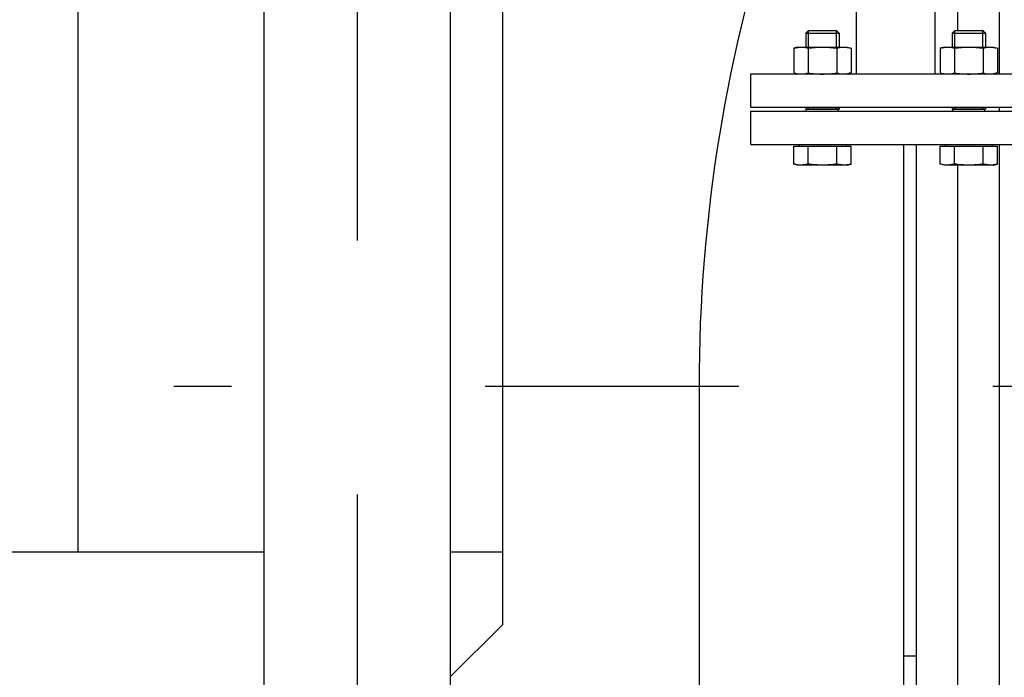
# Model space of a CAD drawing. Header units: millimetres. Extents: x 0 to 1189, y 0 to 841.
# Tile 190 of 217: x 944 to 963, y 600 to 613. Entities that reach past the tile are written whole.
import ezdxf

# ---------------------------------------------------------------- set-up
doc = ezdxf.new("R2010")
doc.units = ezdxf.units.MM
doc.header["$LTSCALE"] = 65.395
doc.linetypes.add('CENTER', pattern=[0.6, 0.375, -0.075, 0.075, -0.075])
for name, color, linetype in [('1907_153200_01_ABL735', 7, 'CONTINUOUS'), ('1907_153200_01_T1_PBL736', 7, 'CONTINUOUS'), ('1907_734000_04_SIMPLE1_C_ABL862', 7, 'CONTINUOUS'), ('1907_734000_04_SIMPLE1_T1_C_PBL863', 7, 'CONTINUOUS'), ('1907_853700_49_ABL798', 7, 'CONTINUOUS'), ('1907_853700_49_P01_PBL834', 7, 'CONTINUOUS'), ('1907_853700_50_ABL797', 7, 'CONTINUOUS'), ('1907_853800_09_ABL795', 7, 'CONTINUOUS'), ('1947_111100_12_SIMPLE1_T1_X_PBL759', 7, 'CONTINUOUS'), ('1947_111100_12_SIMPLE1_X_ABL758', 7, 'CONTINUOUS'), ('1947_111200_09_SIMPLE1_C_ABL791', 7, 'CONTINUOUS'), ('1947_111200_09_SIMPLE1_T12_C_PBL804', 7, 'CONTINUOUS'), ('1947_111200_09_SIMPLE1_T3_C_PBL803', 7, 'CONTINUOUS'), ('32007_040000_TLKGS_KS_V_ABL852', 7, 'CONTINUOUS'), ('32007_041000_TLKGS_KS_V_ABL853', 7, 'CONTINUOUS'), ('32007_060000_TLKGS_KGS_ABL793', 7, 'CONTINUOUS'), ('32007_061000_TLKGS_KGS_ABL794', 7, 'CONTINUOUS'), ('32087_000000_TLKGS_MARKETING_ABL636', 7, 'CONTINUOUS'), ('32087_030000_TLKGS_V_ABL637', 7, 'CONTINUOUS'), ('32087_100000_TLKGS_V_ABL638', 7, 'CONTINUOUS'), ('32087_111000_01_SIMPLE1_X_ABL757', 7, 'CONTINUOUS'), ('8M32E_GENSET_GENERATOR_ABL646', 7, 'CONTINUOUS'), ('8M32E_GENSET_GENERATOR_T1_PBL647', 7, 'CONTINUOUS'), ('8M32E_GENSET_SCHUTZHAUBE_ABL765', 7, 'CONTINUOUS'), ('8M32E_GENSET_SCHUTZHAUBE_T1_PBL766', 7, 'CONTINUOUS'), ('8M32E_GENSET_VERROHRUNG_ABL518', 7, 'CONTINUOUS'), ('B32X38-DIN2576-MAK_PBL796', 7, 'CONTINUOUS'), ('B32X38-DIN2576-MAK_PBL799', 7, 'CONTINUOUS'), ('D931_1-M16X55_PBL809', 7, 'CONTINUOUS'), ('D931_1-M16X55_PBL810', 7, 'CONTINUOUS'), ('D934-M16_PBL823', 7, 'CONTINUOUS'), ('D934-M16_PBL841', 7, 'CONTINUOUS'), ('links_3_VBL515', 7, 'CONTINUOUS')]:
    doc.layers.add(name, color=color, linetype=linetype)

# ---------------------------------------------------------------- blocks, each defined once
blk = doc.blocks.new('1907_153200_01_T1_PBL736', base_point=(950.193, 605.766))
at = {"layer": '1907_153200_01_T1_PBL736', "color": 7, "linetype": 'Continuous'}
for p, q in [((948.393, 579.161), (948.393, 621.335)), ((951.993, 579.161), (951.993, 620.861))]:
    blk.add_line(p, q, dxfattribs=at)
at = {"layer": '1907_153200_01_T1_PBL736', "color": 2, "linetype": 'CENTER'}
blk.add_line((950.193, 578.955), (950.193, 621.098), dxfattribs=at)
blk = doc.blocks.new('1907_153200_01_ABL735', base_point=(950.193, 605.766))
at = {"layer": '1907_153200_01_T1_PBL736'}
blk.add_blockref('1907_153200_01_T1_PBL736', (950.193, 605.766), dxfattribs=at)
blk = doc.blocks.new('8M32E_GENSET_VERROHRUNG_ABL518', base_point=(990.793, 602.121))
at = {"layer": '1907_153200_01_ABL735'}
blk.add_blockref('1907_153200_01_ABL735', (950.193, 605.766), dxfattribs=at)
blk = doc.blocks.new('1947_111100_12_SIMPLE1_T1_X_PBL759', base_point=(986.993, 621.261))
at = {"layer": '1947_111100_12_SIMPLE1_T1_X_PBL759', "color": 7, "linetype": 'Continuous'}
for p, q in [((962.593, 613.017), (962.593, 611.601)), ((962.593, 610.961), (962.593, 610.881)), ((962.593, 610.241), (962.593, 591.041))]:
    blk.add_line(p, q, dxfattribs=at)
blk = doc.blocks.new('1947_111100_12_SIMPLE1_X_ABL758', base_point=(986.993, 621.261))
at = {"layer": '1947_111100_12_SIMPLE1_T1_X_PBL759'}
blk.add_blockref('1947_111100_12_SIMPLE1_T1_X_PBL759', (986.993, 621.261), dxfattribs=at)
blk = doc.blocks.new('32087_111000_01_SIMPLE1_X_ABL757', base_point=(986.993, 621.261))
at = {"layer": '1947_111100_12_SIMPLE1_X_ABL758'}
blk.add_blockref('1947_111100_12_SIMPLE1_X_ABL758', (986.993, 621.261), dxfattribs=at)
blk = doc.blocks.new('1947_111200_09_SIMPLE1_T3_C_PBL803', base_point=(962.193, 603.707))
at = {"layer": '1947_111200_09_SIMPLE1_T3_C_PBL803', "color": 7, "linetype": 'Continuous'}
for p, q in [((961.793, 612.441), (961.793, 613.654)), ((961.793, 593.761), (961.793, 609.841)), ((962.593, 593.761), (961.793, 593.761))]:
    blk.add_line(p, q, dxfattribs=at)
at = {"layer": '1947_111200_09_SIMPLE1_T3_C_PBL803', "color": 9, "linetype": 'Continuous'}
blk.add_line((962.593, 597.961), (961.793, 597.961), dxfattribs=at)
blk = doc.blocks.new('1947_111200_09_SIMPLE1_T12_C_PBL804', base_point=(961.653, 606.908))
at = {"layer": '1947_111200_09_SIMPLE1_T12_C_PBL804', "color": 7, "linetype": 'Continuous'}
for p, q in [((960.753, 597.221), (960.753, 610.241)), ((960.993, 597.221), (960.993, 610.241)), ((960.993, 600.355), (960.753, 600.355))]:
    blk.add_line(p, q, dxfattribs=at)
blk = doc.blocks.new('1947_111200_09_SIMPLE1_C_ABL791', base_point=(984.95, 625.161))
at = {"layer": '1947_111200_09_SIMPLE1_T12_C_PBL804'}
blk.add_blockref('1947_111200_09_SIMPLE1_T12_C_PBL804', (961.653, 606.908), dxfattribs=at)
at = {"layer": '1947_111200_09_SIMPLE1_T3_C_PBL803'}
blk.add_blockref('1947_111200_09_SIMPLE1_T3_C_PBL803', (962.193, 603.707), dxfattribs=at)
blk = doc.blocks.new('32087_100000_TLKGS_V_ABL638', base_point=(986.07, 611.241))
at = {"layer": '1947_111200_09_SIMPLE1_C_ABL791'}
blk.add_blockref('1947_111200_09_SIMPLE1_C_ABL791', (984.95, 625.161), dxfattribs=at)
at = {"layer": '32087_111000_01_SIMPLE1_X_ABL757'}
blk.add_blockref('32087_111000_01_SIMPLE1_X_ABL757', (986.993, 621.261), dxfattribs=at)
blk = doc.blocks.new('32087_030000_TLKGS_V_ABL637', base_point=(995.73, 644.301))
at = {"layer": '32087_100000_TLKGS_V_ABL638'}
blk.add_blockref('32087_100000_TLKGS_V_ABL638', (986.07, 611.241), dxfattribs=at)
blk = doc.blocks.new('B32X38-DIN2576-MAK_PBL796', base_point=(960.593, 610.561))
at = {"layer": 'B32X38-DIN2576-MAK_PBL796', "color": 7, "linetype": 'Continuous'}
for p, q in [((957.793, 610.241), (957.793, 610.881)), ((957.793, 610.881), (963.393, 610.881)), ((963.393, 610.241), (963.393, 610.881)), ((957.793, 610.241), (963.393, 610.241))]:
    blk.add_line(p, q, dxfattribs=at)
blk = doc.blocks.new('B32X38-DIN2576-MAK_PBL799', base_point=(960.593, 611.281))
at = {"layer": 'B32X38-DIN2576-MAK_PBL799', "color": 7, "linetype": 'Continuous'}
for p, q in [((957.793, 610.961), (957.793, 611.601)), ((957.793, 611.601), (963.393, 611.601)), ((963.393, 610.961), (963.393, 611.601)), ((957.793, 610.961), (963.393, 610.961))]:
    blk.add_line(p, q, dxfattribs=at)
blk = doc.blocks.new('1907_853700_49_P01_PBL834', base_point=(967.253, 621.281))
at = {"layer": '1907_853700_49_P01_PBL834', "color": 7, "linetype": 'Continuous'}
for p, q in [((973.153, 630.361), (973.153, 630.961)), ((974.673, 630.361), (974.673, 630.961)), ((973.153, 628.961), (973.153, 629.561)), ((974.673, 628.961), (974.673, 629.561)), ((959.833, 615.201), (959.833, 615.761)), ((961.353, 615.201), (961.353, 615.761)), ((959.833, 611.601), (959.833, 614.401)), ((961.353, 611.601), (961.353, 614.401))]:
    blk.add_line(p, q, dxfattribs=at)
blk = doc.blocks.new('1907_853700_49_ABL798', base_point=(966.233, 620.961))
at = {"layer": '1907_853700_49_P01_PBL834'}
blk.add_blockref('1907_853700_49_P01_PBL834', (967.253, 621.281), dxfattribs=at)
at = {"layer": 'B32X38-DIN2576-MAK_PBL799'}
blk.add_blockref('B32X38-DIN2576-MAK_PBL799', (960.593, 611.281), dxfattribs=at)
blk = doc.blocks.new('1907_853700_50_ABL797', base_point=(966.353, 625.019))
at = {"layer": '1907_853700_49_ABL798'}
blk.add_blockref('1907_853700_49_ABL798', (966.233, 620.961), dxfattribs=at)
blk = doc.blocks.new('D931_1-M16X55_PBL809', base_point=(959.178, 611.141))
at = {"layer": 'D931_1-M16X55_PBL809', "color": 7, "linetype": 'Continuous'}
for p, q in [((958.907, 612.441), (958.858, 612.392)), ((958.858, 612.392), (958.858, 612.121)), ((958.858, 612.392), (959.498, 612.392)), ((958.907, 612.441), (959.449, 612.441)), ((959.449, 612.441), (959.498, 612.392)), ((959.498, 612.392), (959.498, 612.121)), ((958.858, 610.961), (958.858, 610.921)), ((959.498, 610.961), (959.498, 610.921)), ((959.498, 610.921), (958.858, 610.921)), ((958.858, 610.921), (959.498, 610.921)), ((958.866, 610.881), (958.866, 610.921)), ((959.49, 610.881), (959.49, 610.921)), ((958.624, 609.861), (958.624, 610.209)), ((958.624, 610.209), (959.733, 610.209)), ((958.728, 610.209), (958.728, 610.241)), ((958.901, 609.861), (958.901, 610.209)), ((959.455, 609.861), (959.455, 610.209)), ((959.628, 610.209), (959.628, 610.241)), ((959.733, 609.861), (959.733, 610.209)), ((958.699, 609.841), (958.624, 609.861)), ((959.658, 609.841), (958.699, 609.841)), ((959.658, 609.841), (959.733, 609.861))]:
    blk.add_line(p, q, dxfattribs=at)
at = {"layer": 'D931_1-M16X55_PBL809', "color": 2, "linetype": 'Continuous'}
for p, q in [((958.907, 612.121), (958.907, 612.441)), ((959.449, 612.121), (959.449, 612.441)), ((958.907, 610.921), (958.907, 610.961)), ((959.449, 610.921), (959.449, 610.961))]:
    blk.add_line(p, q, dxfattribs=at)
at = {"layer": 'D931_1-M16X55_PBL809', "color": 7, "linetype": 'Continuous'}
for points in [[(958.699, 609.845), (958.674, 609.849), (958.649, 609.854), (958.624, 609.861)], [(958.901, 609.861), (958.836, 609.843), (958.766, 609.836), (958.699, 609.845)], [(959.657, 609.845), (959.591, 609.836), (959.521, 609.843), (959.455, 609.861)], [(959.733, 609.861), (959.708, 609.854), (959.683, 609.849), (959.657, 609.845)]]:
    blk.add_open_spline(points, degree=3, dxfattribs=at)
blk.add_open_spline([(959.455, 609.861), (959.364, 609.848), (959.178, 609.833), (958.993, 609.848), (958.901, 609.861)], degree=3, knots=[0, 0, 0, 0, 0.5, 1, 1, 1, 1], dxfattribs=at)
blk = doc.blocks.new('D931_1-M16X55_PBL810', base_point=(962.007, 611.141))
at = {"layer": 'D931_1-M16X55_PBL810', "color": 7, "linetype": 'Continuous'}
for p, q in [((961.736, 612.441), (961.687, 612.392)), ((961.687, 612.392), (961.687, 612.121)), ((961.687, 612.392), (962.327, 612.392)), ((961.736, 612.441), (962.278, 612.441)), ((962.278, 612.441), (962.327, 612.392)), ((962.327, 612.392), (962.327, 612.121)), ((961.687, 610.961), (961.687, 610.921)), ((962.327, 610.961), (962.327, 610.921)), ((962.327, 610.921), (961.687, 610.921)), ((961.687, 610.921), (962.327, 610.921)), ((961.695, 610.881), (961.695, 610.921)), ((962.319, 610.881), (962.319, 610.921)), ((961.452, 609.861), (961.452, 610.209)), ((961.452, 610.209), (962.561, 610.209)), ((961.557, 610.209), (961.557, 610.241)), ((961.73, 609.861), (961.73, 610.209)), ((962.284, 609.861), (962.284, 610.209)), ((962.457, 610.209), (962.457, 610.241)), ((962.561, 609.861), (962.561, 610.209)), ((961.527, 609.841), (961.452, 609.861)), ((962.486, 609.841), (961.527, 609.841)), ((962.486, 609.841), (962.561, 609.861))]:
    blk.add_line(p, q, dxfattribs=at)
at = {"layer": 'D931_1-M16X55_PBL810', "color": 2, "linetype": 'Continuous'}
for p, q in [((961.736, 612.121), (961.736, 612.441)), ((962.278, 612.121), (962.278, 612.441)), ((961.736, 610.921), (961.736, 610.961)), ((962.278, 610.921), (962.278, 610.961))]:
    blk.add_line(p, q, dxfattribs=at)
at = {"layer": 'D931_1-M16X55_PBL810', "color": 7, "linetype": 'Continuous'}
for points in [[(961.528, 609.845), (961.502, 609.849), (961.477, 609.854), (961.452, 609.861)], [(961.73, 609.861), (961.664, 609.843), (961.594, 609.836), (961.528, 609.845)], [(962.486, 609.845), (962.419, 609.836), (962.349, 609.843), (962.284, 609.861)], [(962.561, 609.861), (962.536, 609.854), (962.511, 609.849), (962.486, 609.845)]]:
    blk.add_open_spline(points, degree=3, dxfattribs=at)
blk.add_open_spline([(962.284, 609.861), (962.192, 609.848), (962.007, 609.833), (961.821, 609.848), (961.73, 609.861)], degree=3, knots=[0, 0, 0, 0, 0.5, 1, 1, 1, 1], dxfattribs=at)
blk = doc.blocks.new('D934-M16_PBL823', base_point=(959.178, 611.861))
at = {"layer": 'D934-M16_PBL823', "color": 7, "linetype": 'Continuous'}
for p, q in [((958.699, 612.121), (958.624, 612.101)), ((958.624, 612.101), (958.624, 611.621)), ((958.699, 612.121), (959.658, 612.121)), ((958.901, 612.101), (958.901, 611.621)), ((959.455, 612.101), (959.455, 611.621)), ((959.658, 612.121), (959.733, 612.101)), ((959.733, 612.101), (959.733, 611.621)), ((958.624, 611.621), (958.699, 611.601)), ((959.733, 611.621), (959.658, 611.601))]:
    blk.add_line(p, q, dxfattribs=at)
for centre, start, end in [((958.763, 612.068), 262.3872, 276.8021), ((959.594, 612.068), 263.1979, 277.6128)]:
    blk.add_arc(centre, 0.467, start, end, dxfattribs=at)
for points in [[(958.624, 612.101), (958.649, 612.107), (958.675, 612.113), (958.701, 612.116)], [(958.701, 612.116), (958.767, 612.125), (958.836, 612.118), (958.901, 612.101)], [(958.901, 612.101), (958.993, 612.113), (959.178, 612.128), (959.364, 612.113), (959.455, 612.101)], [(959.455, 612.101), (959.52, 612.118), (959.589, 612.125), (959.656, 612.116)], [(959.656, 612.116), (959.682, 612.113), (959.707, 612.107), (959.733, 612.101)], [(958.624, 611.621), (958.649, 611.614), (958.675, 611.609), (958.701, 611.605)], [(958.818, 611.604), (958.846, 611.608), (958.874, 611.613), (958.901, 611.621)], [(958.901, 611.621), (958.993, 611.608), (959.178, 611.593), (959.364, 611.608), (959.455, 611.621)], [(959.455, 611.621), (959.483, 611.613), (959.511, 611.608), (959.539, 611.604)], [(959.656, 611.605), (959.682, 611.609), (959.707, 611.614), (959.733, 611.621)]]:
    blk.add_open_spline(points, degree=3, dxfattribs=at)
blk = doc.blocks.new('D934-M16_PBL841', base_point=(962.007, 611.861))
at = {"layer": 'D934-M16_PBL841', "color": 7, "linetype": 'Continuous'}
for p, q in [((961.527, 612.121), (961.452, 612.101)), ((961.452, 612.101), (961.452, 611.621)), ((961.527, 612.121), (962.486, 612.121)), ((961.73, 612.101), (961.73, 611.621)), ((962.284, 612.101), (962.284, 611.621)), ((962.486, 612.121), (962.561, 612.101)), ((962.561, 612.101), (962.561, 611.621)), ((961.452, 611.621), (961.527, 611.601)), ((962.561, 611.621), (962.486, 611.601))]:
    blk.add_line(p, q, dxfattribs=at)
for centre, start, end in [((961.591, 612.068), 262.3872, 276.8021), ((962.422, 612.068), 263.1979, 277.6128)]:
    blk.add_arc(centre, 0.467, start, end, dxfattribs=at)
for points in [[(961.452, 612.101), (961.478, 612.107), (961.503, 612.113), (961.529, 612.116)], [(961.529, 612.116), (961.596, 612.125), (961.665, 612.118), (961.73, 612.101)], [(961.73, 612.101), (961.821, 612.113), (962.007, 612.128), (962.192, 612.113), (962.284, 612.101)], [(962.284, 612.101), (962.349, 612.118), (962.418, 612.125), (962.484, 612.116)], [(962.484, 612.116), (962.51, 612.113), (962.536, 612.107), (962.561, 612.101)], [(961.452, 611.621), (961.478, 611.614), (961.503, 611.609), (961.529, 611.605)], [(961.646, 611.604), (961.674, 611.608), (961.702, 611.613), (961.73, 611.621)], [(961.73, 611.621), (961.821, 611.608), (962.007, 611.593), (962.192, 611.608), (962.284, 611.621)], [(962.284, 611.621), (962.311, 611.613), (962.339, 611.608), (962.367, 611.604)], [(962.484, 611.605), (962.51, 611.609), (962.536, 611.614), (962.561, 611.621)]]:
    blk.add_open_spline(points, degree=3, dxfattribs=at)
blk = doc.blocks.new('1907_853800_09_ABL795', base_point=(967.713, 624.459))
at = {"layer": '1907_853700_50_ABL797'}
blk.add_blockref('1907_853700_50_ABL797', (966.353, 625.019), dxfattribs=at)
at = {"layer": 'B32X38-DIN2576-MAK_PBL796'}
blk.add_blockref('B32X38-DIN2576-MAK_PBL796', (960.593, 610.561), dxfattribs=at)
at = {"layer": 'D931_1-M16X55_PBL809'}
blk.add_blockref('D931_1-M16X55_PBL809', (959.178, 611.141), dxfattribs=at)
at = {"layer": 'D931_1-M16X55_PBL810'}
blk.add_blockref('D931_1-M16X55_PBL810', (962.007, 611.141), dxfattribs=at)
at = {"layer": 'D934-M16_PBL823'}
blk.add_blockref('D934-M16_PBL823', (959.178, 611.861), dxfattribs=at)
at = {"layer": 'D934-M16_PBL841'}
blk.add_blockref('D934-M16_PBL841', (962.007, 611.861), dxfattribs=at)
blk = doc.blocks.new('32007_061000_TLKGS_KGS_ABL794', base_point=(967.713, 624.459))
at = {"layer": '1907_853800_09_ABL795'}
blk.add_blockref('1907_853800_09_ABL795', (967.713, 624.459), dxfattribs=at)
blk = doc.blocks.new('32007_060000_TLKGS_KGS_ABL793', base_point=(967.713, 624.459))
at = {"layer": '32007_061000_TLKGS_KGS_ABL794'}
blk.add_blockref('32007_061000_TLKGS_KGS_ABL794', (967.713, 624.459), dxfattribs=at)
blk = doc.blocks.new('1907_734000_04_SIMPLE1_T1_C_PBL863', base_point=(986.993, 609.936))
at = {"layer": '1907_734000_04_SIMPLE1_T1_C_PBL863', "color": 2, "linetype": 'CENTER'}
blk.add_line((986.993, 605.561), (946.647, 605.561), dxfattribs=at)
blk = doc.blocks.new('1907_734000_04_SIMPLE1_C_ABL862', base_point=(986.993, 609.936))
at = {"layer": '1907_734000_04_SIMPLE1_T1_C_PBL863'}
blk.add_blockref('1907_734000_04_SIMPLE1_T1_C_PBL863', (986.993, 609.936), dxfattribs=at)
blk = doc.blocks.new('32007_041000_TLKGS_KS_V_ABL853', base_point=(986.993, 609.936))
at = {"layer": '1907_734000_04_SIMPLE1_C_ABL862'}
blk.add_blockref('1907_734000_04_SIMPLE1_C_ABL862', (986.993, 609.936), dxfattribs=at)
blk = doc.blocks.new('32007_040000_TLKGS_KS_V_ABL852', base_point=(986.993, 609.936))
at = {"layer": '32007_041000_TLKGS_KS_V_ABL853'}
blk.add_blockref('32007_041000_TLKGS_KS_V_ABL853', (986.993, 609.936), dxfattribs=at)
blk = doc.blocks.new('32087_000000_TLKGS_MARKETING_ABL636', base_point=(990.931, 631.277))
at = {"layer": '32007_040000_TLKGS_KS_V_ABL852'}
blk.add_blockref('32007_040000_TLKGS_KS_V_ABL852', (986.993, 609.936), dxfattribs=at)
at = {"layer": '32007_060000_TLKGS_KGS_ABL793'}
blk.add_blockref('32007_060000_TLKGS_KGS_ABL793', (967.713, 624.459), dxfattribs=at)
at = {"layer": '32087_030000_TLKGS_V_ABL637'}
blk.add_blockref('32087_030000_TLKGS_V_ABL637', (995.73, 644.301), dxfattribs=at)
blk = doc.blocks.new('8M32E_GENSET_GENERATOR_T1_PBL647', base_point=(980.273, 622.358))
at = {"layer": '8M32E_GENSET_GENERATOR_T1_PBL647', "color": 7, "linetype": 'Continuous'}
for p, q in [((944.793, 602.361), (944.793, 622.102)), ((952.993, 620.73), (952.993, 600.961)), ((948.393, 602.361), (931.553, 602.361)), ((952.993, 602.361), (951.993, 602.361)), ((951.993, 599.961), (952.993, 600.961))]:
    blk.add_line(p, q, dxfattribs=at)
blk = doc.blocks.new('8M32E_GENSET_GENERATOR_ABL646', base_point=(980.273, 622.358))
at = {"layer": '8M32E_GENSET_GENERATOR_T1_PBL647'}
blk.add_blockref('8M32E_GENSET_GENERATOR_T1_PBL647', (980.273, 622.358), dxfattribs=at)
blk = doc.blocks.new('8M32E_GENSET_SCHUTZHAUBE_T1_PBL766', base_point=(986.993, 599.563))
at = {"layer": '8M32E_GENSET_SCHUTZHAUBE_T1_PBL766', "color": 7, "linetype": 'Continuous'}
blk.add_line((956.793, 605.561), (956.793, 590.561), dxfattribs=at)
blk.add_arc((986.993, 605.561), 30.2, 161.457, 180, dxfattribs=at)
blk = doc.blocks.new('8M32E_GENSET_SCHUTZHAUBE_ABL765', base_point=(986.993, 599.563))
at = {"layer": '8M32E_GENSET_SCHUTZHAUBE_T1_PBL766'}
blk.add_blockref('8M32E_GENSET_SCHUTZHAUBE_T1_PBL766', (986.993, 599.563), dxfattribs=at)
blk = doc.blocks.new('LINKS_3_VBL515', base_point=(988.947, 632.779))
at = {"layer": '32087_000000_TLKGS_MARKETING_ABL636'}
blk.add_blockref('32087_000000_TLKGS_MARKETING_ABL636', (990.931, 631.277), dxfattribs=at)
at = {"layer": '8M32E_GENSET_GENERATOR_ABL646'}
blk.add_blockref('8M32E_GENSET_GENERATOR_ABL646', (980.273, 622.358), dxfattribs=at)
at = {"layer": '8M32E_GENSET_SCHUTZHAUBE_ABL765'}
blk.add_blockref('8M32E_GENSET_SCHUTZHAUBE_ABL765', (986.993, 599.563), dxfattribs=at)
at = {"layer": '8M32E_GENSET_VERROHRUNG_ABL518'}
blk.add_blockref('8M32E_GENSET_VERROHRUNG_ABL518', (990.793, 602.121), dxfattribs=at)

msp = doc.modelspace()

# ---------------------------------------------------------------- block references
at = {"layer": 'links_3_VBL515'}
msp.add_blockref('LINKS_3_VBL515', (988.94662, 632.77949), dxfattribs=at)

doc.saveas('drawing.dxf')
